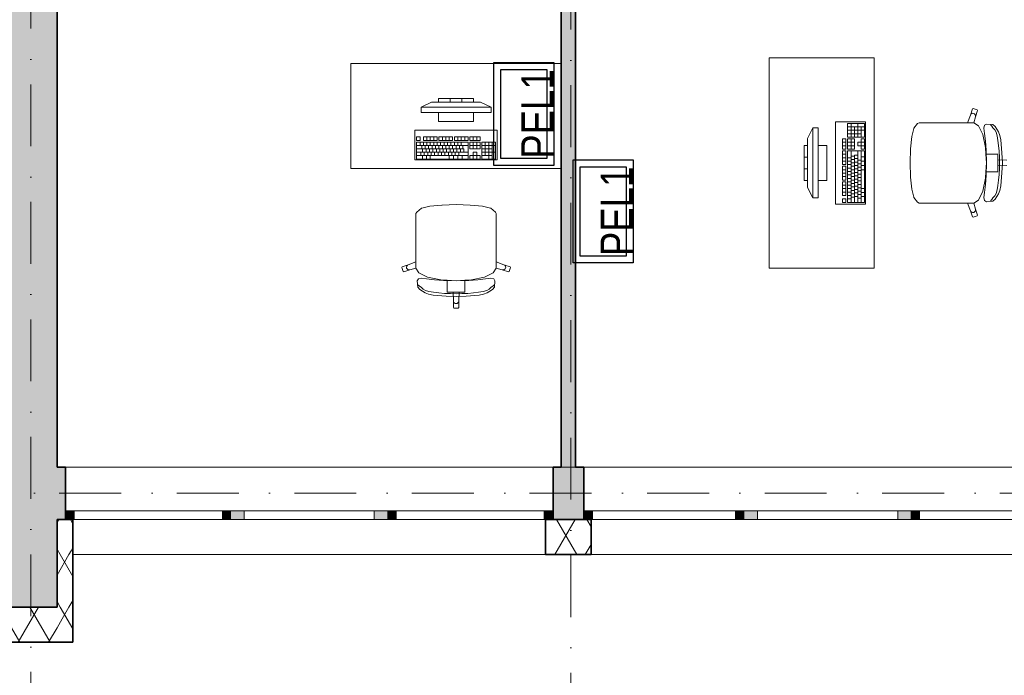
# Model space of a CAD drawing. Header units: millimetres. Extents: x 82175 to 237000, y 24756 to 471700.
# Tile 57 of 256: x 110227 to 115840, y 162591 to 166331. Entities that reach past the tile are written whole.
import ezdxf

# ---------------------------------------------------------------- set-up
doc = ezdxf.new("R2010")
doc.units = ezdxf.units.MM
doc.linetypes.add('Kropki i Kreski', pattern=[6.702778, 3.527778, -1.763889, 0, -1.411111])
for name, color, linetype in [('#EL - Teletechnika', 3, 'Continuous'), ('- A - ocieplenie', 8, 'Continuous'), ('- strefy pomieszczeń', 8, 'Continuous'), ('Konstrukcja - Siatka mod', 8, 'Continuous'), ('Konstrukcja - Stropy', 8, 'Continuous'), ('Konstrukcja - Ściany działowe', 8, 'Continuous'), ('Konstrukcja - Ściany nośne wew..P', 8, 'Continuous'), ('Konstrukcja - Ściany zewnętrzne', 8, 'Continuous'), ('Okna Archicada', 8, 'Continuous'), ('Wnętrze - Umeblowanie', 8, 'Continuous')]:
    doc.layers.add(name, color=color, linetype=linetype)
doc.layers.add('\xa0♦elektryczne', color=1, linetype='Continuous', lineweight=30)
doc.styles.get("Standard").update_dxf_attribs({"font": 'arial.ttf'})
doc.styles.add('STYL_AUTOMATYCZNY_2', font='arial.ttf')
doc.styles.add('STYL_AUTOMATYCZNY_6', font='txt')
pattern_1 = [(60, (-135208.59, 452586.62), (-129.90381, 75), []), (120, (-135208.59, 452586.62), (129.90381, 75), [])]

# ---------------------------------------------------------------- blocks, each defined once
blk = doc.blocks.new('pell')
at = {"layer": '#EL - Teletechnika', "color": 1, "lineweight": 30}
blk.add_lwpolyline([(0, 294), (0, -294), (-341, -294), (-341, 294)], close=True, dxfattribs=at)
at = {"layer": '#EL - Teletechnika', "color": 7, "lineweight": 30}
blk.add_lwpolyline([(-39.3, 254.6), (-39.3, -254.6), (-301.7, -254.6), (-301.7, 254.6)], close=True, dxfattribs=at)
at = {"layer": '#EL - Teletechnika', "color": 1, "insert": (-93.7, 0), "char_height": 20.791, "attachment_point": 5, "rotation": 90, "line_spacing_factor": 0.4}
blk.add_mtext('\\fArial Narrow|b0|i0;{\\H8.7679950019x;\\A1;PEL1}\\A1;\\fTahoma|b1|i0|c238;\\P', dxfattribs=at)

msp = doc.modelspace()

# ---------------------------------------------------------------- hatches: boundary and pattern name
at = {"layer": '- A - ocieplenie', "linetype": 'Continuous', "lineweight": 13}
h = msp.add_hatch(dxfattribs=at)
h.set_pattern_fill('Izolacja_miękka_0005', color=8, style=0, pattern_type=2)
h.set_pattern_definition(pattern_1)
h.paths.add_polyline_path([(110530, 163278.9), (110440, 163478.9), (110440, 163278.9)])
h = msp.add_hatch(dxfattribs=at)
h.set_pattern_fill('Izolacja_miękka_0005', color=8, style=0, pattern_type=2)
h.set_pattern_definition(pattern_1)
h.paths.add_polyline_path([(110530, 163478.9), (110440, 163478.9), (110530, 163278.9)])
h = msp.add_hatch(dxfattribs=at)
h.set_pattern_fill('Izolacja_miękka_0005', color=8, style=0, pattern_type=2)
h.set_pattern_definition(pattern_1)
h.paths.add_polyline_path([(113225, 163478.9), (113225, 163278.9), (113485, 163278.9), (113485, 163478.9)])
h = msp.add_hatch(dxfattribs=at)
h.set_pattern_fill('Izolacja_miękka_0005', color=8, style=0, pattern_type=2)
h.set_pattern_definition(pattern_1)
h.paths.add_polyline_path([(110530, 162978.8), (110530, 163278.9), (110440, 163278.9), (110440, 162978.8)])
h = msp.add_hatch(dxfattribs=at)
h.set_pattern_fill('Izolacja_miękka_0005', color=8, style=0, pattern_type=2)
h.set_pattern_definition(pattern_1)
h.paths.add_polyline_path([(110440, 162978.8), (110140, 162978.8), (110140, 162778.8), (110440, 162778.8)])
h = msp.add_hatch(dxfattribs=at)
h.set_pattern_fill('Izolacja_miękka_0005', color=8, style=0, pattern_type=2)
h.set_pattern_definition(pattern_1)
h.paths.add_polyline_path([(110530, 162978.8), (110440, 162978.8), (110530, 162778.8)])
h = msp.add_hatch(dxfattribs=at)
h.set_pattern_fill('Izolacja_miękka_0005', color=8, style=0, pattern_type=2)
h.set_pattern_definition(pattern_1)
h.paths.add_polyline_path([(110440, 162978.8), (110440, 162778.8), (110530, 162778.8)])
at = {"layer": 'Konstrukcja - Ściany działowe', "linetype": 'Continuous', "lineweight": 13}
msp.add_hatch(color=8, dxfattribs=at).paths.add_polyline_path([(113315, 168528.9), (113315, 163778.9), (113395, 163778.9), (113395, 168528.9)])
at = {"layer": 'Konstrukcja - Ściany nośne wew..P', "linetype": 'Continuous', "lineweight": 13}
msp.add_hatch(color=8, dxfattribs=at).paths.add_polyline_path([(110440, 168528.9), (110140, 168528.9), (110140, 162978.8), (110440, 162978.8)])
at = {"layer": 'Konstrukcja - Ściany zewnętrzne', "linetype": 'Continuous', "lineweight": 13}
for points in [[(110440, 163778.9), (110440, 163478.9), (110487.5, 163478.9), (110487.5, 163778.9)], [(113267.5, 163778.9), (113267.5, 163478.9), (113442.5, 163478.9), (113442.5, 163778.9)]]:
    msp.add_hatch(color=8, dxfattribs=at).paths.add_polyline_path(points)
at = {"layer": 'Okna Archicada', "linetype": 'Continuous', "lineweight": 13}
for points in [[(110487.5, 163478.9), (110537.5, 163478.9), (110537.5, 163528.9), (110487.5, 163528.9)], [(111432.5, 163528.9), (111382.5, 163528.9), (111382.5, 163478.9), (111432.5, 163478.9)], [(111432.5, 163478.9), (111507.5, 163478.9), (111507.5, 163528.9), (111432.5, 163528.9)], [(112322.5, 163528.9), (112247.5, 163528.9), (112247.5, 163478.9), (112322.5, 163478.9)], [(112322.5, 163478.9), (112372.5, 163478.9), (112372.5, 163528.9), (112322.5, 163528.9)], [(113267.5, 163528.9), (113217.5, 163528.9), (113217.5, 163478.9), (113267.5, 163478.9)], [(113442.5, 163478.9), (113492.5, 163478.9), (113492.5, 163528.9), (113442.5, 163528.9)], [(114357.5, 163528.9), (114307.5, 163528.9), (114307.5, 163478.9), (114357.5, 163478.9)], [(114357.5, 163478.9), (114432.5, 163478.9), (114432.5, 163528.9), (114357.5, 163528.9)], [(115307.5, 163528.9), (115232.5, 163528.9), (115232.5, 163478.9), (115307.5, 163478.9)], [(115307.5, 163478.9), (115357.5, 163478.9), (115357.5, 163528.9), (115307.5, 163528.9)]]:
    msp.add_hatch(color=8, dxfattribs=at).paths.add_polyline_path(points)

# ---------------------------------------------------------------- linework, layer by layer
at = {"layer": '- A - ocieplenie', "color": 8, "linetype": 'Continuous', "lineweight": 35, "ltscale": 100}
for p, q in [((110530, 163478.9), (110530, 163428.9)), ((113225, 163478.9), (113225, 163428.9)), ((113485, 163478.9), (113485, 163428.9)), ((110530, 163428.9), (110530, 163278.9)), ((113225, 163428.9), (113225, 163278.9)), ((113485, 163428.9), (113485, 163278.9))]:
    msp.add_line(p, q, dxfattribs=at)
at = {"layer": '- A - ocieplenie', "color": 8, "linetype": 'Continuous', "lineweight": 35, "ltscale": 100, "flags": 128}
for points in [[(110440, 163478.9), (110440, 163278.9)], [(110530, 163478.9), (110440, 163478.9)], [(113485, 163478.9), (113225, 163478.9)], [(110440, 163278.9), (110440, 162978.8)], [(110530, 162978.8), (110530, 163278.9)], [(113225, 163278.9), (113485, 163278.9)], [(110440, 162978.8), (110140, 162978.8)], [(110530, 162778.8), (110530, 162978.8)], [(110140, 162778.8), (110530, 162778.8)]]:
    msp.add_lwpolyline(points, dxfattribs=at)
at = {"layer": 'Konstrukcja - Siatka mod', "color": 8, "linetype": 'Kropki i Kreski', "lineweight": 13, "ltscale": 100}
for p, q in [((110290, 179369.5), (110290, 162400)), ((113370, 179364.8), (113370, 162400)), ((93022.5, 163628.9), (122467, 163628.9))]:
    msp.add_line(p, q, dxfattribs=at)
at = {"layer": 'Konstrukcja - Stropy', "color": 8, "linetype": 'Continuous', "lineweight": 13, "ltscale": 100, "flags": 128}
msp.add_lwpolyline([(107140, 168828.9), (110440, 168828.9), (110440, 163778.9), (122510, 163778.9), (122510, 176258.9), (95470, 176258.9), (95470, 163778.9), (107140, 163778.9)], close=True, dxfattribs=at)
at = {"layer": 'Konstrukcja - Ściany działowe', "color": 8, "linetype": 'Continuous', "lineweight": 35, "ltscale": 100, "flags": 128}
for points in [[(113315, 168528.9), (113315, 163778.9)], [(113395, 163778.9), (113395, 168528.9)]]:
    msp.add_lwpolyline(points, dxfattribs=at)
at = {"layer": 'Konstrukcja - Ściany nośne wew..P', "color": 8, "linetype": 'Continuous', "lineweight": 35, "ltscale": 100, "flags": 128}
for points in [[(110440, 163778.9), (110440, 168528.9)], [(110440, 162978.8), (110440, 163478.9)], [(110140, 162978.8), (110440, 162978.8)]]:
    msp.add_lwpolyline(points, dxfattribs=at)
at = {"layer": 'Konstrukcja - Ściany zewnętrzne', "color": 8, "linetype": 'Continuous', "lineweight": 35, "ltscale": 100}
for p, q in [((110487.5, 163528.9), (110487.5, 163778.9)), ((113267.5, 163528.9), (113267.5, 163778.9)), ((113442.5, 163528.9), (113442.5, 163778.9)), ((110487.5, 163478.9), (110487.5, 163528.9)), ((113267.5, 163478.9), (113267.5, 163528.9)), ((113442.5, 163478.9), (113442.5, 163528.9))]:
    msp.add_line(p, q, dxfattribs=at)
at = {"layer": 'Konstrukcja - Ściany zewnętrzne', "color": 8, "linetype": 'Continuous', "lineweight": 35, "ltscale": 100, "flags": 128}
for points in [[(110487.5, 163778.9), (110440, 163778.9)], [(113315, 163778.9), (113267.5, 163778.9)], [(113442.5, 163778.9), (113395, 163778.9)], [(110440, 163478.9), (110487.5, 163478.9)], [(113267.5, 163478.9), (113442.5, 163478.9)]]:
    msp.add_lwpolyline(points, dxfattribs=at)
at = {"layer": 'Okna Archicada', "color": 8, "linetype": 'Continuous', "lineweight": 13, "ltscale": 100}
for p, q in [((113267.5, 163778.9), (110487.5, 163778.9)), ((116222.5, 163778.9), (113442.5, 163778.9)), ((110537.5, 163528.9), (110487.5, 163528.9)), ((110537.5, 163478.9), (110537.5, 163528.9)), ((111382.5, 163528.9), (110537.5, 163528.9)), ((111432.5, 163528.9), (111382.5, 163528.9)), ((111382.5, 163528.9), (111382.5, 163478.9)), ((111507.5, 163528.9), (111432.5, 163528.9)), ((111507.5, 163478.9), (111507.5, 163528.9)), ((112247.5, 163528.9), (111507.5, 163528.9)), ((112322.5, 163528.9), (112247.5, 163528.9)), ((112247.5, 163528.9), (112247.5, 163478.9)), ((112372.5, 163528.9), (112322.5, 163528.9)), ((112372.5, 163478.9), (112372.5, 163528.9)), ((113217.5, 163528.9), (112372.5, 163528.9)), ((113267.5, 163528.9), (113217.5, 163528.9)), ((113217.5, 163528.9), (113217.5, 163478.9)), ((113492.5, 163528.9), (113442.5, 163528.9)), ((113492.5, 163478.9), (113492.5, 163528.9)), ((114307.5, 163528.9), (113492.5, 163528.9)), ((114357.5, 163528.9), (114307.5, 163528.9)), ((114307.5, 163528.9), (114307.5, 163478.9)), ((114432.5, 163528.9), (114357.5, 163528.9)), ((114432.5, 163478.9), (114432.5, 163528.9)), ((115232.5, 163528.9), (114432.5, 163528.9)), ((115307.5, 163528.9), (115232.5, 163528.9)), ((115232.5, 163528.9), (115232.5, 163478.9)), ((115357.5, 163528.9), (115307.5, 163528.9)), ((115357.5, 163478.9), (115357.5, 163528.9)), ((116172.5, 163528.9), (115357.5, 163528.9)), ((113267.5, 163478.9), (110487.5, 163478.9)), ((110487.5, 163478.9), (110537.5, 163478.9)), ((113225, 163478.9), (110530, 163478.9)), ((110537.5, 163478.9), (111382.5, 163478.9)), ((111382.5, 163478.9), (111432.5, 163478.9)), ((111432.5, 163478.9), (111507.5, 163478.9)), ((111507.5, 163478.9), (112247.5, 163478.9)), ((112247.5, 163478.9), (112322.5, 163478.9)), ((112322.5, 163478.9), (112372.5, 163478.9)), ((112372.5, 163478.9), (113217.5, 163478.9)), ((113217.5, 163478.9), (113267.5, 163478.9)), ((116222.5, 163478.9), (113442.5, 163478.9)), ((113442.5, 163478.9), (113492.5, 163478.9)), ((116180, 163478.9), (113485, 163478.9)), ((113492.5, 163478.9), (114307.5, 163478.9)), ((114307.5, 163478.9), (114357.5, 163478.9)), ((114357.5, 163478.9), (114432.5, 163478.9)), ((114432.5, 163478.9), (115232.5, 163478.9)), ((115232.5, 163478.9), (115307.5, 163478.9)), ((115307.5, 163478.9), (115357.5, 163478.9)), ((115357.5, 163478.9), (116172.5, 163478.9)), ((113225, 163278.9), (110530, 163278.9)), ((116180, 163278.9), (113485, 163278.9))]:
    msp.add_line(p, q, dxfattribs=at)
at = {"layer": 'Okna Archicada', "color": 8, "linetype": 'Continuous', "lineweight": 35, "ltscale": 100}
for p, q in [((110487.5, 163528.9), (110487.5, 163778.9)), ((113267.5, 163528.9), (113267.5, 163778.9)), ((113442.5, 163528.9), (113442.5, 163778.9)), ((110487.5, 163478.9), (110487.5, 163528.9)), ((110487.5, 163478.9), (110487.5, 163528.9)), ((113267.5, 163478.9), (113267.5, 163528.9)), ((113267.5, 163478.9), (113267.5, 163528.9)), ((113442.5, 163478.9), (113442.5, 163528.9)), ((113442.5, 163478.9), (113442.5, 163528.9)), ((110530, 163478.9), (110530, 163428.9)), ((113225, 163478.9), (113225, 163428.9)), ((113485, 163478.9), (113485, 163428.9)), ((110530, 163428.9), (110530, 163278.9)), ((113225, 163428.9), (113225, 163278.9)), ((113485, 163428.9), (113485, 163278.9))]:
    msp.add_line(p, q, dxfattribs=at)
at = {"layer": 'Wnętrze - Umeblowanie', "color": 8, "linetype": 'Continuous', "lineweight": 13, "ltscale": 100}
for p, q in [((112815, 165880.9), (112615, 165880.9)), ((112615, 165880.9), (112615, 165860.9)), ((112681.7, 165860.9), (112681.7, 165880.9)), ((112748.3, 165860.9), (112748.3, 165880.9)), ((112815, 165860.9), (112815, 165880.9)), ((112515, 165830.9), (112575, 165860.9)), ((112915, 165830.9), (112515, 165830.9)), ((112515, 165830.9), (112515, 165800.9)), ((112575, 165860.9), (112855, 165860.9)), ((112615, 165860.9), (112815, 165860.9)), ((112915, 165830.9), (112855, 165860.9)), ((112915, 165800.9), (112915, 165830.9)), ((115647, 165786.5), (115658.4, 165821.9)), ((115658.4, 165821.9), (115662.2, 165823.8)), ((115662.2, 165823.8), (115684.9, 165816.3)), ((112515, 165800.9), (112915, 165800.9)), ((112815, 165800.9), (112615, 165800.9)), ((112615, 165800.9), (112615, 165750.9)), ((112815, 165750.9), (112815, 165800.9)), ((115631.3, 165743.1), (115647, 165786.5)), ((115647, 165786.5), (115649.8, 165791.6)), ((115649.8, 165791.6), (115654.4, 165795.2)), ((115654.4, 165795.2), (115660, 165796.8)), ((115660, 165796.8), (115665.8, 165796.1)), ((115665.8, 165796.1), (115670.9, 165793.3)), ((115675.4, 165777.1), (115665.8, 165743)), ((115670.9, 165793.3), (115674.5, 165788.6)), ((115674.5, 165788.6), (115676.1, 165783)), ((115686.8, 165812.5), (115675.4, 165777.1)), ((115676.1, 165783), (115675.4, 165777.1)), ((115684.9, 165816.3), (115686.8, 165812.5)), ((112615, 165750.9), (112815, 165750.9)), ((114749, 165713.8), (114719, 165653.8)), ((114779, 165713.8), (114749, 165713.8)), ((114749, 165713.8), (114749, 165313.8)), ((114779, 165313.8), (114779, 165713.8)), ((115044.2, 165739), (114947.2, 165739)), ((114947.2, 165739), (114947.2, 165660.7)), ((115044.2, 165719.4), (114947.2, 165719.4)), ((114966.6, 165660.7), (114966.6, 165739)), ((114986, 165660.7), (114986, 165719.4)), ((115005.4, 165660.7), (115005.4, 165739)), ((115024.8, 165660.7), (115024.8, 165719.4)), ((115044.2, 165660.7), (115044.2, 165739)), ((115313.8, 165663.7), (115324.4, 165709.6)), ((115324.4, 165709.6), (115325.3, 165711.7)), ((115325.3, 165711.7), (115346.5, 165738.5)), ((115346.5, 165738.5), (115355.1, 165743.1)), ((115355.1, 165743.1), (115386.1, 165743.1)), ((115386.1, 165743.1), (115422.2, 165743.1)), ((115422.2, 165743.1), (115631.3, 165743.1)), ((115665.6, 165743.1), (115631.3, 165743.1)), ((115665.6, 165743.1), (115665.8, 165743)), ((115665.8, 165743), (115693.6, 165725.6)), ((115693.6, 165725.6), (115717.4, 165675.9)), ((115724.1, 165711.3), (115727.2, 165728.5)), ((115726.7, 165682.3), (115724.1, 165711.3)), ((115727.2, 165728.5), (115738.7, 165735.2)), ((115738.7, 165735.2), (115774.8, 165731.9)), ((115764.2, 165728.8), (115761.6, 165732.6)), ((115769.4, 165722.6), (115764.2, 165728.8)), ((115775.5, 165713.5), (115769.4, 165722.6)), ((115774.8, 165731.9), (115788, 165721.4)), ((115785.6, 165701.8), (115775.5, 165713.5)), ((115788, 165721.4), (115808, 165690.3)), ((112509.4, 165661.8), (112489.8, 165661.8)), ((112489.8, 165661.8), (112489.8, 165642.4)), ((112509.4, 165642.4), (112509.4, 165661.8)), ((112607.3, 165661.8), (112529, 165661.8)), ((112529, 165661.8), (112529, 165642.4)), ((112548.5, 165642.4), (112548.5, 165661.8)), ((112568.1, 165642.4), (112568.1, 165661.8)), ((112587.7, 165642.4), (112587.7, 165661.8)), ((112607.3, 165642.4), (112607.3, 165661.8)), ((112695.4, 165661.8), (112617.1, 165661.8)), ((112617.1, 165661.8), (112617.1, 165642.4)), ((112636.7, 165642.4), (112636.7, 165661.8)), ((112656.2, 165642.4), (112656.2, 165661.8)), ((112675.8, 165642.4), (112675.8, 165661.8)), ((112695.4, 165642.4), (112695.4, 165661.8)), ((112783.5, 165661.8), (112705.2, 165661.8)), ((112705.2, 165661.8), (112705.2, 165642.4)), ((112724.8, 165642.4), (112724.8, 165661.8)), ((112744.4, 165642.4), (112744.4, 165661.8)), ((112764, 165642.4), (112764, 165661.8)), ((112783.5, 165642.4), (112783.5, 165661.8)), ((112852.1, 165661.8), (112793.3, 165661.8)), ((112793.3, 165661.8), (112793.3, 165642.4)), ((112812.9, 165642.4), (112812.9, 165661.8)), ((112832.5, 165642.4), (112832.5, 165661.8)), ((112852.1, 165642.4), (112852.1, 165661.8)), ((114719, 165373.8), (114719, 165653.8)), ((115044.2, 165699.8), (114947.2, 165699.8)), ((115024.8, 165680.3), (114947.2, 165680.3)), ((114947.2, 165660.7), (115044.2, 165660.7)), ((115306.6, 165594.9), (115313.8, 165663.7)), ((115717.4, 165675.9), (115733.3, 165601.5)), ((115732.5, 165637), (115726.7, 165682.3)), ((115793.3, 165688.6), (115785.6, 165701.8)), ((115799.6, 165668.3), (115793.3, 165688.6)), ((115804.5, 165642.3), (115799.6, 165668.3)), ((115808, 165690.3), (115815.3, 165670.4)), ((115815.3, 165670.4), (115820.1, 165644.5)), ((112489.8, 165642.4), (112509.4, 165642.4)), ((112783.5, 165632.7), (112489.8, 165632.7)), ((112489.8, 165632.7), (112489.8, 165535.8)), ((112489.8, 165613.4), (112783.5, 165613.4)), ((112509.4, 165613.4), (112509.4, 165632.7)), ((112519.2, 165594), (112519.2, 165613.4)), ((112529, 165642.4), (112607.3, 165642.4)), ((112529, 165613.4), (112529, 165632.7)), ((112538.7, 165594), (112538.7, 165613.4)), ((112548.5, 165613.4), (112548.5, 165632.7)), ((112558.3, 165594), (112558.3, 165613.4)), ((112568.1, 165613.4), (112568.1, 165632.7)), ((112577.9, 165594), (112577.9, 165613.4)), ((112587.7, 165613.4), (112587.7, 165632.7)), ((112597.5, 165594), (112597.5, 165613.4)), ((112607.3, 165613.4), (112607.3, 165632.7)), ((112617.1, 165642.4), (112695.4, 165642.4)), ((112617.1, 165594), (112617.1, 165613.4)), ((112626.9, 165613.4), (112626.9, 165632.7)), ((112636.7, 165594), (112636.7, 165613.4)), ((112646.5, 165613.4), (112646.5, 165632.7)), ((112656.2, 165594), (112656.2, 165613.4)), ((112666, 165613.4), (112666, 165632.7)), ((112675.8, 165594), (112675.8, 165613.4)), ((112685.6, 165613.4), (112685.6, 165632.7)), ((112695.4, 165594), (112695.4, 165613.4)), ((112705.2, 165642.4), (112783.5, 165642.4)), ((112705.2, 165613.4), (112705.2, 165632.7)), ((112715, 165594), (112715, 165613.4)), ((112724.8, 165613.4), (112724.8, 165632.7)), ((112734.6, 165594), (112734.6, 165613.4)), ((112744.4, 165613.4), (112744.4, 165632.7)), ((112754.2, 165594), (112754.2, 165613.4)), ((112783.5, 165535.8), (112783.5, 165632.7)), ((112793.3, 165642.4), (112852.1, 165642.4)), ((112852.1, 165632.7), (112793.3, 165632.7)), ((112793.3, 165632.7), (112793.3, 165594)), ((112793.3, 165613.4), (112852.1, 165613.4)), ((112812.9, 165594), (112812.9, 165632.7)), ((112832.5, 165594), (112832.5, 165632.7)), ((112852.1, 165594), (112852.1, 165632.7)), ((112940.2, 165632.7), (112861.9, 165632.7)), ((112861.9, 165632.7), (112861.9, 165535.8)), ((112861.9, 165613.4), (112940.2, 165613.4)), ((112881.5, 165555.2), (112881.5, 165632.7)), ((112901, 165535.8), (112901, 165632.7)), ((112920.6, 165535.8), (112920.6, 165632.7)), ((112940.2, 165535.8), (112940.2, 165632.7)), ((114719, 165613.8), (114699, 165613.8)), ((114699, 165613.8), (114699, 165413.8)), ((114719, 165413.8), (114719, 165613.8)), ((114829, 165613.8), (114779, 165613.8)), ((114779, 165613.8), (114779, 165413.8)), ((114829, 165413.8), (114829, 165613.8)), ((114937.5, 165650.9), (114918.1, 165650.9)), ((114918.1, 165650.9), (114918.1, 165592.1)), ((114937.5, 165631.3), (114918.1, 165631.3)), ((114937.5, 165611.7), (114918.1, 165611.7)), ((114937.5, 165592.1), (114937.5, 165650.9)), ((114986, 165650.9), (114947.2, 165650.9)), ((114947.2, 165650.9), (114947.2, 165592.1)), ((114986, 165631.3), (114947.2, 165631.3)), ((114986, 165611.7), (114947.2, 165611.7)), ((114966.6, 165592.1), (114966.6, 165650.9)), ((114986, 165592.1), (114986, 165650.9)), ((115024.8, 165631.3), (115005.4, 165631.3)), ((115005.4, 165631.3), (115005.4, 165611.7)), ((115005.4, 165611.7), (115024.8, 165611.7)), ((115044.2, 165650.9), (115024.8, 165650.9)), ((115024.8, 165650.9), (115024.8, 165631.3)), ((115044.2, 165631.3), (115024.8, 165631.3)), ((115024.8, 165611.7), (115024.8, 165631.3)), ((115024.8, 165611.7), (115024.8, 165592.1)), ((115044.2, 165611.7), (115024.8, 165611.7)), ((115044.2, 165592.1), (115044.2, 165650.9)), ((115737.2, 165586.1), (115732.5, 165637)), ((115733.3, 165601.5), (115735.7, 165564.1)), ((115808.2, 165612.3), (115804.5, 165642.3)), ((115810.7, 165579.9), (115808.2, 165612.3)), ((115820.1, 165644.5), (115827.1, 165571.3)), ((112489.8, 165594), (112759.1, 165594)), ((112489.8, 165574.6), (112783.5, 165574.6)), ((112489.8, 165555.2), (112783.5, 165555.2)), ((112514.3, 165555.2), (112514.3, 165574.6)), ((112524.1, 165574.6), (112524.1, 165594)), ((112524.1, 165535.8), (112524.1, 165555.2)), ((112533.9, 165555.2), (112533.9, 165574.6)), ((112543.6, 165574.6), (112543.6, 165594)), ((112546.1, 165535.8), (112546.1, 165555.2)), ((112553.4, 165555.2), (112553.4, 165574.6)), ((112563.2, 165574.6), (112563.2, 165594)), ((112568.1, 165535.8), (112568.1, 165555.2)), ((112573, 165555.2), (112573, 165574.6)), ((112582.8, 165574.6), (112582.8, 165594)), ((112592.6, 165555.2), (112592.6, 165574.6)), ((112602.4, 165574.6), (112602.4, 165594)), ((112612.2, 165555.2), (112612.2, 165574.6)), ((112622, 165574.6), (112622, 165594)), ((112631.8, 165555.2), (112631.8, 165574.6)), ((112641.6, 165574.6), (112641.6, 165594)), ((112651.4, 165555.2), (112651.4, 165574.6)), ((112661.1, 165574.6), (112661.1, 165594)), ((112670.9, 165555.2), (112670.9, 165574.6)), ((112675.8, 165535.8), (112675.8, 165555.2)), ((112680.7, 165574.6), (112680.7, 165594)), ((112690.5, 165555.2), (112690.5, 165574.6)), ((112700.3, 165574.6), (112700.3, 165594)), ((112700.3, 165535.8), (112700.3, 165555.2)), ((112710.1, 165555.2), (112710.1, 165574.6)), ((112719.9, 165574.6), (112719.9, 165594)), ((112724.8, 165535.8), (112724.8, 165555.2)), ((112729.7, 165555.2), (112729.7, 165574.6)), ((112739.5, 165574.6), (112739.5, 165594)), ((112749.3, 165535.8), (112749.3, 165555.2)), ((112759.1, 165574.6), (112759.1, 165594)), ((112793.3, 165594), (112852.1, 165594)), ((112812.9, 165555.2), (112793.3, 165555.2)), ((112793.3, 165555.2), (112793.3, 165535.8)), ((112832.5, 165574.6), (112812.9, 165574.6)), ((112812.9, 165574.6), (112812.9, 165555.2)), ((112812.9, 165535.8), (112812.9, 165555.2)), ((112812.9, 165555.2), (112832.5, 165555.2)), ((112832.5, 165555.2), (112832.5, 165574.6)), ((112852.1, 165555.2), (112832.5, 165555.2)), ((112832.5, 165535.8), (112832.5, 165555.2)), ((112852.1, 165535.8), (112852.1, 165555.2)), ((112861.9, 165594), (112920.6, 165594)), ((112861.9, 165574.6), (112940.2, 165574.6)), ((112861.9, 165555.2), (112920.6, 165555.2)), ((114719, 165547.1), (114699, 165547.1)), ((114918.1, 165592.1), (114937.5, 165592.1)), ((114937.5, 165582.3), (114918.1, 165582.3)), ((114918.1, 165582.3), (114918.1, 165504)), ((114937.5, 165562.8), (114918.1, 165562.8)), ((114937.5, 165543.2), (114918.1, 165543.2)), ((114937.5, 165504), (114937.5, 165582.3)), ((114947.2, 165592.1), (114986, 165592.1)), ((115044.2, 165582.3), (114947.2, 165582.3)), ((114947.2, 165582.3), (114947.2, 165288.6)), ((114966.6, 165543.2), (114947.2, 165543.2)), ((114966.6, 165288.6), (114966.6, 165582.3)), ((114986, 165553), (114966.6, 165553)), ((114986, 165288.6), (114986, 165557.9)), ((115005.4, 165557.9), (114986, 165557.9)), ((115005.4, 165288.6), (115005.4, 165582.3)), ((115024.8, 165592.1), (115044.2, 165592.1)), ((115024.8, 165288.6), (115024.8, 165582.3)), ((115044.2, 165548.1), (115024.8, 165548.1)), ((115044.2, 165288.6), (115044.2, 165582.3)), ((115304, 165513.8), (115306.5, 165593.8)), ((115306.5, 165593.8), (115306.6, 165594.9)), ((115735.7, 165564.1), (115738.9, 165513.8)), ((115735.7, 165564.1), (115774.4, 165564.1)), ((115739.5, 165513.8), (115737.2, 165586.1)), ((115774.4, 165564.1), (115804.3, 165564.1)), ((115804.3, 165564.1), (115804.3, 165530.7)), ((115812.2, 165546.5), (115810.7, 165579.9)), ((115812.7, 165513.8), (115812.2, 165546.5)), ((115827.1, 165571.3), (115829.3, 165513.8)), ((112489.8, 165535.8), (112783.5, 165535.8)), ((112793.3, 165535.8), (112852.1, 165535.8)), ((112861.9, 165535.8), (112940.2, 165535.8)), ((114937.5, 165523.6), (114918.1, 165523.6)), ((114918.1, 165504), (114937.5, 165504)), ((114937.5, 165494.2), (114918.1, 165494.2)), ((114918.1, 165494.2), (114918.1, 165415.9)), ((114937.5, 165415.9), (114937.5, 165494.2)), ((114966.6, 165523.6), (114947.2, 165523.6)), ((114966.6, 165504), (114947.2, 165504)), ((114986, 165533.4), (114966.6, 165533.4)), ((114986, 165513.8), (114966.6, 165513.8)), ((114986, 165494.2), (114966.6, 165494.2)), ((115005.4, 165538.3), (114986, 165538.3)), ((115005.4, 165518.7), (114986, 165518.7)), ((115005.4, 165499.1), (114986, 165499.1)), ((115024.8, 165528.5), (115005.4, 165528.5)), ((115024.8, 165508.9), (115005.4, 165508.9)), ((115024.8, 165489.3), (115005.4, 165489.3)), ((115044.2, 165523.6), (115024.8, 165523.6)), ((115044.2, 165499.1), (115024.8, 165499.1)), ((115304, 165513.8), (115306.5, 165433.8)), ((115735.7, 165463.5), (115738.9, 165513.8)), ((115739.5, 165513.8), (115737.2, 165441.5)), ((115804.3, 165530.7), (115804.3, 165513.8)), ((115804.3, 165530.7), (115854.1, 165528.9)), ((115804.3, 165496.9), (115804.3, 165513.8)), ((115804.3, 165496.9), (115854.1, 165498.7)), ((115804.3, 165463.5), (115804.3, 165496.9)), ((115812.7, 165513.8), (115812.2, 165481.1)), ((115827.1, 165456.3), (115829.3, 165513.8)), ((114719, 165480.5), (114699, 165480.5)), ((114937.5, 165474.6), (114918.1, 165474.6)), ((114937.5, 165455.1), (114918.1, 165455.1)), ((114937.5, 165435.5), (114918.1, 165435.5)), ((114966.6, 165484.4), (114947.2, 165484.4)), ((114966.6, 165464.8), (114947.2, 165464.8)), ((114966.6, 165445.3), (114947.2, 165445.3)), ((114986, 165474.6), (114966.6, 165474.6)), ((114986, 165455.1), (114966.6, 165455.1)), ((114986, 165435.5), (114966.6, 165435.5)), ((115005.4, 165479.5), (114986, 165479.5)), ((115005.4, 165459.9), (114986, 165459.9)), ((115005.4, 165440.4), (114986, 165440.4)), ((115024.8, 165469.7), (115005.4, 165469.7)), ((115024.8, 165450.2), (115005.4, 165450.2)), ((115024.8, 165430.6), (115005.4, 165430.6)), ((115044.2, 165474.6), (115024.8, 165474.6)), ((115306.5, 165433.8), (115306.6, 165432.7)), ((115306.6, 165432.7), (115313.8, 165364)), ((115737.2, 165441.5), (115732.5, 165390.6)), ((115733.3, 165426.1), (115735.7, 165463.5)), ((115735.7, 165463.5), (115774.4, 165463.5)), ((115774.4, 165463.5), (115804.3, 165463.5)), ((115810.7, 165447.7), (115808.2, 165415.3)), ((115812.2, 165481.1), (115810.7, 165447.7)), ((115820.1, 165383.1), (115827.1, 165456.3)), ((114699, 165413.8), (114719, 165413.8)), ((114749, 165313.8), (114719, 165373.8)), ((114779, 165413.8), (114829, 165413.8)), ((114918.1, 165415.9), (114937.5, 165415.9)), ((114937.5, 165406.1), (114918.1, 165406.1)), ((114918.1, 165406.1), (114918.1, 165327.8)), ((114937.5, 165386.5), (114918.1, 165386.5)), ((114937.5, 165327.8), (114937.5, 165406.1)), ((114966.6, 165425.7), (114947.2, 165425.7)), ((114966.6, 165406.1), (114947.2, 165406.1)), ((114966.6, 165386.5), (114947.2, 165386.5)), ((114986, 165415.9), (114966.6, 165415.9)), ((114986, 165396.3), (114966.6, 165396.3)), ((114986, 165376.7), (114966.6, 165376.7)), ((115005.4, 165420.8), (114986, 165420.8)), ((115005.4, 165401.2), (114986, 165401.2)), ((115005.4, 165381.6), (114986, 165381.6)), ((115024.8, 165411), (115005.4, 165411)), ((115024.8, 165391.4), (115005.4, 165391.4)), ((115717.4, 165351.7), (115733.3, 165426.1)), ((115732.5, 165390.6), (115726.7, 165345.3)), ((115804.5, 165385.3), (115799.6, 165359.3)), ((115808.2, 165415.3), (115804.5, 165385.3)), ((115815.3, 165357.2), (115820.1, 165383.1)), ((114937.5, 165366.9), (114918.1, 165366.9)), ((114937.5, 165347.3), (114918.1, 165347.3)), ((114918.1, 165327.8), (114937.5, 165327.8)), ((114966.6, 165366.9), (114947.2, 165366.9)), ((114966.6, 165347.3), (114947.2, 165347.3)), ((114966.6, 165327.8), (114947.2, 165327.8)), ((114986, 165357.1), (114966.6, 165357.1)), ((114986, 165337.6), (114966.6, 165337.6)), ((114986, 165318), (114966.6, 165318)), ((115005.4, 165362), (114986, 165362)), ((115005.4, 165342.4), (114986, 165342.4)), ((115005.4, 165322.9), (114986, 165322.9)), ((115024.8, 165371.8), (115005.4, 165371.8)), ((115024.8, 165352.2), (115005.4, 165352.2)), ((115024.8, 165332.7), (115005.4, 165332.7)), ((115044.2, 165366.9), (115024.8, 165366.9)), ((115044.2, 165344.9), (115024.8, 165344.9)), ((115044.2, 165322.9), (115024.8, 165322.9)), ((115313.8, 165364), (115324.4, 165318)), ((115324.4, 165318), (115325.3, 165315.9)), ((115693.6, 165302), (115717.4, 165351.7)), ((115726.7, 165345.3), (115724.1, 165316.4)), ((115724.1, 165316.4), (115727.2, 165299.1)), ((115785.6, 165325.8), (115775.5, 165314.1)), ((115793.3, 165339), (115785.6, 165325.8)), ((115788, 165306.2), (115808, 165337.3)), ((115799.6, 165359.3), (115793.3, 165339)), ((115808, 165337.3), (115815.3, 165357.2)), ((112565.1, 165266.2), (112519.2, 165255.5)), ((112633.9, 165273.3), (112565.1, 165266.2)), ((112635, 165273.5), (112633.9, 165273.3)), ((112715, 165275.9), (112635, 165273.5)), ((112715, 165275.9), (112795, 165273.5)), ((112795, 165273.5), (112796.1, 165273.3)), ((112796.1, 165273.3), (112864.9, 165266.2)), ((112864.9, 165266.2), (112910.8, 165255.5)), ((114749, 165313.8), (114779, 165313.8)), ((114937.5, 165308.2), (114918.1, 165308.2)), ((114918.1, 165308.2), (114918.1, 165288.6)), ((114918.1, 165288.6), (114937.5, 165288.6)), ((114937.5, 165288.6), (114937.5, 165308.2)), ((114966.6, 165308.2), (114947.2, 165308.2)), ((114947.2, 165288.6), (115044.2, 165288.6)), ((115024.8, 165313.1), (115005.4, 165313.1)), ((115325.3, 165315.9), (115346.5, 165289.1)), ((115346.5, 165289.1), (115355.1, 165284.5)), ((115355.1, 165284.5), (115386.1, 165284.5)), ((115386.1, 165284.5), (115422.2, 165284.5)), ((115422.2, 165284.5), (115631.3, 165284.5)), ((115665.6, 165284.5), (115631.3, 165284.5)), ((115631.3, 165284.5), (115647, 165241.2)), ((115665.6, 165284.5), (115665.8, 165284.7)), ((115665.8, 165284.7), (115693.6, 165302)), ((115675.4, 165250.5), (115665.8, 165284.7)), ((115727.2, 165299.1), (115738.7, 165292.4)), ((115738.7, 165292.4), (115774.8, 165295.7)), ((115764.2, 165298.8), (115761.6, 165295)), ((115769.4, 165305), (115764.2, 165298.8)), ((115775.5, 165314.1), (115769.4, 165305)), ((115774.8, 165295.7), (115788, 165306.2)), ((112490.3, 165233.5), (112485.7, 165224.9)), ((112485.7, 165224.9), (112485.7, 165193.8)), ((112517.1, 165254.6), (112490.3, 165233.5)), ((112519.2, 165255.5), (112517.1, 165254.6)), ((112910.8, 165255.5), (112912.9, 165254.6)), ((112912.9, 165254.6), (112939.7, 165233.5)), ((112939.7, 165233.5), (112944.3, 165224.9)), ((112944.3, 165224.9), (112944.3, 165193.8)), ((115647, 165241.2), (115649.8, 165236)), ((115647, 165241.2), (115658.4, 165205.7)), ((115649.8, 165236), (115654.4, 165232.4)), ((115654.4, 165232.4), (115660, 165230.8)), ((115658.4, 165205.7), (115662.2, 165203.8)), ((115660, 165230.8), (115665.8, 165231.5)), ((115662.2, 165203.8), (115684.9, 165211.3)), ((115665.8, 165231.5), (115670.9, 165234.3)), ((115670.9, 165234.3), (115674.5, 165239)), ((115674.5, 165239), (115676.1, 165244.6)), ((115676.1, 165244.6), (115675.4, 165250.5)), ((115686.8, 165215.1), (115675.4, 165250.5)), ((115684.9, 165211.3), (115686.8, 165215.1)), ((112485.7, 165193.8), (112485.7, 165157.8)), ((112485.7, 165157.8), (112485.7, 164948.7)), ((112944.3, 165193.8), (112944.3, 165157.8)), ((112944.3, 165157.8), (112944.3, 164948.7)), ((112442.4, 164933), (112406.9, 164921.6)), ((112433.6, 164925.5), (112432, 164919.9)), ((112437.2, 164930.1), (112433.6, 164925.5)), ((112442.4, 164933), (112437.2, 164930.1)), ((112485.7, 164948.7), (112442.4, 164933)), ((112485.7, 164914.4), (112485.7, 164948.7)), ((112944.3, 164914.4), (112944.3, 164948.7)), ((112944.3, 164948.7), (112987.6, 164933)), ((112987.6, 164933), (112992.8, 164930.1)), ((112987.6, 164933), (113023.1, 164921.6)), ((112992.8, 164930.1), (112996.4, 164925.5)), ((112996.4, 164925.5), (112998, 164919.9)), ((112406.9, 164921.6), (112405, 164917.8)), ((112405, 164917.8), (112412.5, 164895)), ((112412.5, 164895), (112416.3, 164893.1)), ((112416.3, 164893.1), (112451.7, 164904.5)), ((112432, 164919.9), (112432.7, 164914.1)), ((112432.7, 164914.1), (112435.5, 164909)), ((112435.5, 164909), (112440.2, 164905.4)), ((112440.2, 164905.4), (112445.8, 164903.8)), ((112445.8, 164903.8), (112451.7, 164904.5)), ((112451.7, 164904.5), (112485.8, 164914.2)), ((112485.7, 164914.4), (112485.8, 164914.2)), ((112485.8, 164914.2), (112503.2, 164886.3)), ((112503.2, 164886.3), (112552.9, 164862.6)), ((112926.8, 164886.3), (112877.1, 164862.6)), ((112944.2, 164914.2), (112926.8, 164886.3)), ((112944.3, 164914.4), (112944.2, 164914.2)), ((112978.3, 164904.5), (112944.2, 164914.2)), ((112984.2, 164903.8), (112978.3, 164904.5)), ((113013.7, 164893.1), (112978.3, 164904.5)), ((112989.8, 164905.4), (112984.2, 164903.8)), ((112994.5, 164909), (112989.8, 164905.4)), ((112997.3, 164914.1), (112994.5, 164909)), ((112998, 164919.9), (112997.3, 164914.1)), ((113017.5, 164895), (113013.7, 164893.1)), ((113025, 164917.8), (113017.5, 164895)), ((113023.1, 164921.6), (113025, 164917.8)), ((112500.3, 164852.8), (112493.6, 164841.2)), ((112493.6, 164841.2), (112496.9, 164805.2)), ((112500, 164815.7), (112496.2, 164818.3)), ((112506.2, 164810.6), (112500, 164815.7)), ((112517.5, 164855.8), (112500.3, 164852.8)), ((112546.5, 164853.3), (112517.5, 164855.8)), ((112591.8, 164847.4), (112546.5, 164853.3)), ((112552.9, 164862.6), (112627.3, 164846.7)), ((112642.7, 164842.8), (112591.8, 164847.4)), ((112627.3, 164846.7), (112664.7, 164844.3)), ((112715, 164840.4), (112642.7, 164842.8)), ((112664.7, 164844.3), (112715, 164841.1)), ((112664.7, 164844.3), (112664.7, 164805.6)), ((112765.3, 164844.3), (112715, 164841.1)), ((112715, 164840.4), (112787.3, 164842.8)), ((112802.7, 164846.7), (112765.3, 164844.3)), ((112765.3, 164844.3), (112765.3, 164805.6)), ((112787.3, 164842.8), (112838.2, 164847.4)), ((112877.1, 164862.6), (112802.7, 164846.7)), ((112838.2, 164847.4), (112883.5, 164853.3)), ((112883.5, 164853.3), (112912.5, 164855.8)), ((112912.5, 164855.8), (112929.7, 164852.8)), ((112923.8, 164810.6), (112930, 164815.7)), ((112929.7, 164852.8), (112936.4, 164841.2)), ((112930, 164815.7), (112933.8, 164818.3)), ((112936.4, 164841.2), (112933.1, 164805.2)), ((112496.9, 164805.2), (112507.4, 164792)), ((112515.3, 164804.4), (112506.2, 164810.6)), ((112507.4, 164792), (112538.5, 164771.9)), ((112527, 164794.3), (112515.3, 164804.4)), ((112540.2, 164786.7), (112527, 164794.3)), ((112538.5, 164771.9), (112558.4, 164764.7)), ((112560.5, 164780.4), (112540.2, 164786.7)), ((112558.4, 164764.7), (112584.3, 164759.9)), ((112586.5, 164775.5), (112560.5, 164780.4)), ((112584.3, 164759.9), (112657.5, 164752.9)), ((112616.5, 164771.8), (112586.5, 164775.5)), ((112648.9, 164769.2), (112616.5, 164771.8)), ((112682.3, 164767.8), (112648.9, 164769.2)), ((112664.7, 164805.6), (112664.7, 164775.7)), ((112664.7, 164775.7), (112698.1, 164775.7)), ((112715, 164767.3), (112682.3, 164767.8)), ((112698.1, 164775.7), (112715, 164775.7)), ((112698.1, 164775.7), (112699.9, 164725.8)), ((112731.9, 164775.7), (112715, 164775.7)), ((112715, 164767.3), (112747.7, 164767.8)), ((112731.9, 164775.7), (112730.1, 164725.8)), ((112765.3, 164775.7), (112731.9, 164775.7)), ((112747.7, 164767.8), (112781.1, 164769.2)), ((112765.3, 164805.6), (112765.3, 164775.7)), ((112845.7, 164759.9), (112772.5, 164752.9)), ((112781.1, 164769.2), (112813.5, 164771.8)), ((112813.5, 164771.8), (112843.5, 164775.5)), ((112843.5, 164775.5), (112869.5, 164780.4)), ((112871.6, 164764.7), (112845.7, 164759.9)), ((112869.5, 164780.4), (112889.8, 164786.7)), ((112891.5, 164771.9), (112871.6, 164764.7)), ((112889.8, 164786.7), (112903, 164794.3)), ((112922.6, 164792), (112891.5, 164771.9)), ((112903, 164794.3), (112914.7, 164804.4)), ((112914.7, 164804.4), (112923.8, 164810.6)), ((112933.1, 164805.2), (112922.6, 164792)), ((112657.5, 164752.9), (112715, 164750.7)), ((112699.9, 164725.8), (112701.1, 164720.1)), ((112699.9, 164725.8), (112699.9, 164688.9)), ((112701.1, 164720.1), (112704.3, 164715.2)), ((112704.3, 164715.2), (112709.2, 164712)), ((112709.2, 164712), (112715, 164710.9)), ((112772.5, 164752.9), (112715, 164750.7)), ((112720.8, 164712), (112715, 164710.9)), ((112725.7, 164715.2), (112720.8, 164712)), ((112728.9, 164720.1), (112725.7, 164715.2)), ((112730.1, 164725.8), (112728.9, 164720.1)), ((112730.1, 164725.8), (112730.1, 164688.9)), ((112699.9, 164688.9), (112702.9, 164685.9)), ((112702.9, 164685.9), (112715, 164685.9)), ((112727.1, 164685.9), (112715, 164685.9)), ((112730.1, 164688.9), (112727.1, 164685.9))]:
    msp.add_line(p, q, dxfattribs=at)
at = {"layer": 'Wnętrze - Umeblowanie', "color": 8, "linetype": 'Continuous', "lineweight": 13, "ltscale": 100, "flags": 128}
for points in [[(114499, 166113.8), (114499, 164913.8), (115099, 164913.8), (115099, 166113.8)], [(113315, 166080.9), (112115, 166080.9), (112115, 165480.9), (113315, 165480.9)], [(114879, 165278.8), (115049, 165278.8), (115049, 165748.8), (114879, 165748.8)], [(112480, 165700.9), (112480, 165530.9), (112950, 165530.9), (112950, 165700.9)]]:
    msp.add_lwpolyline(points, close=True, dxfattribs=at)

# ---------------------------------------------------------------- block references
at = {"layer": '\xa0♦elektryczne', "rotation": 360}
for p in [(113271.6, 165792.6), (113723.9, 165237.1)]:
    msp.add_blockref('pell', p, dxfattribs=at)

# ---------------------------------------------------------------- texts
at = {"layer": '- strefy pomieszczeń', "color": 8, "linetype": 'Continuous', "lineweight": 13, "char_height": 200, "attachment_point": 1}
for s, insert, style in [('\\A1;{\\pql;\\pt0,100;\\fArial|b1|i0|c238|p0;\\W1.000000;Sala stream\\fArial|b1|i0|c238|p0;\\W1.000000;\\A1{\\H.66x;\\S^  ;}\\fArial|b1|i0|c238|p0;\\W1.000000;\\fArial|b1|i0|c238|p0;\\W1.000000;\\A1{\\H.66x;\\S^  ;}}', (113933.5, 167434.8), 'STYL_AUTOMATYCZNY_2'), ('\\A1;{\\pql;\\pt0,500;\\fGeneva CE|b0|i0|c0|p0;\\W1.000000;A: 13,48\\fGeneva CE|b0|i0|c0|p0;\\W1.000000;\\A1{\\H.66x;\\S^  ;}\\fGeneva CE|b0|i0|c0|p0;\\W1.000000; m\\fGeneva CE|b0|i0|c0|p0;\\W1.000000;\\A1{\\H.66x;\\S2^  ;}}', (113933.5, 167069.3), 'STYL_AUTOMATYCZNY_6')]:
    msp.add_mtext(s, dxfattribs=dict(at, insert=insert, style=style))

doc.saveas('drawing.dxf')
